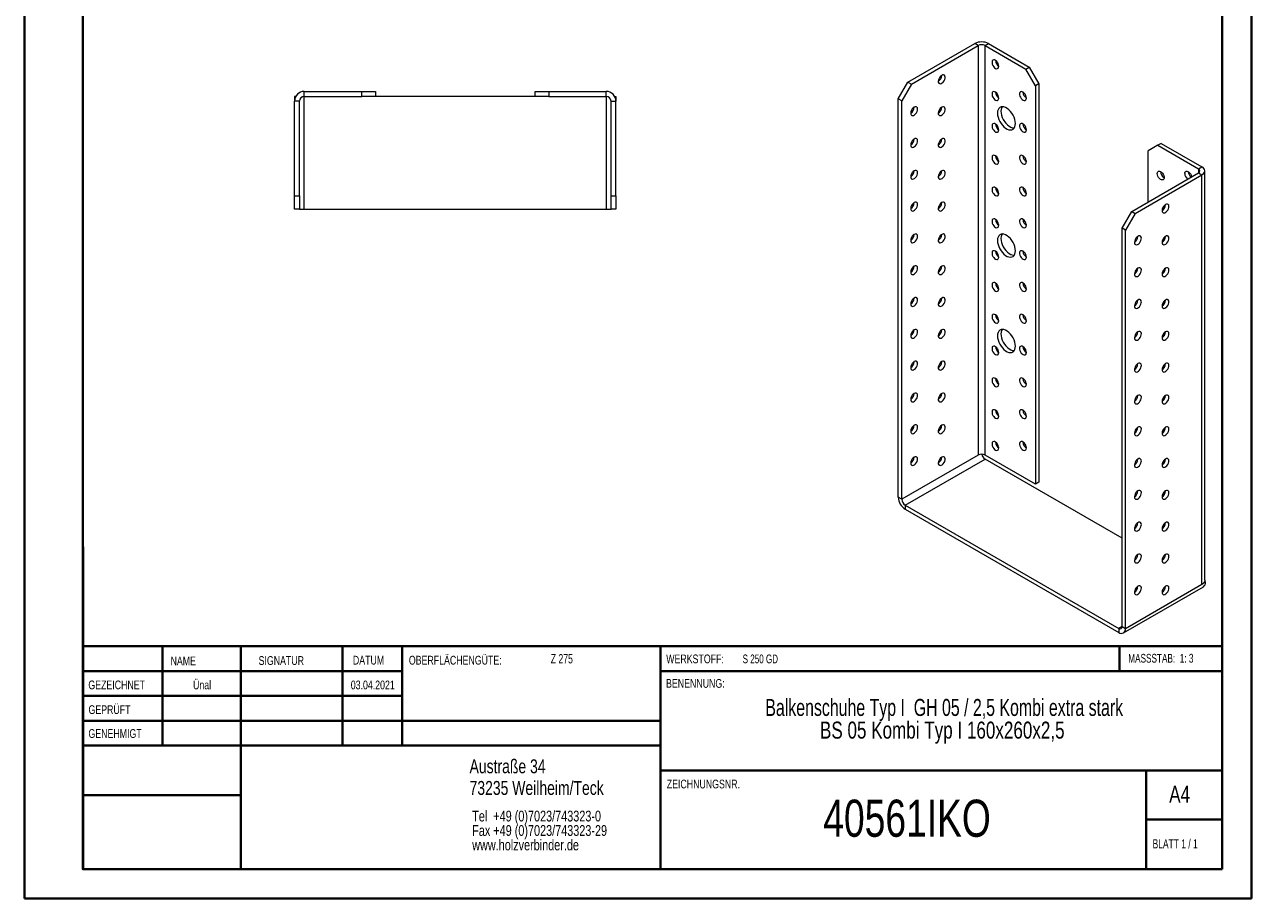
# Model space of a CAD drawing. Header units: millimetres. Extents: x 0 to 210, y 0 to 297.
# Tile 1 of 2: x 0 to 210, y 0 to 150. Entities that reach past the tile are written whole.
import ezdxf

# ---------------------------------------------------------------- set-up
doc = ezdxf.new("R2010")
doc.units = ezdxf.units.MM
doc.styles.add('SLDTEXTSTYLE0', font='TXT', dxfattribs={"width": 0.75})
doc.styles.add('SLDTEXTSTYLE1', font='TXT', dxfattribs={"width": 0.681818})
doc.styles.add('SLDTEXTSTYLE2', font='TXT', dxfattribs={"width": 0.7})
doc.styles.add('SLDTEXTSTYLE3', font='TXT', dxfattribs={"width": 0.6875})
doc.styles.add('SLDTEXTSTYLE4', font='TXT', dxfattribs={"width": 0.69898})

# ---------------------------------------------------------------- blocks, each defined once
blk = doc.blocks.new('SW_NOTE_0')
at = {"color": 0, "linetype": 'Continuous', "lineweight": 0, "char_height": 1.8521, "attachment_point": 1, "style": 'SLDTEXTSTYLE0'}
for s, insert in [('Tel  +49 (0)7023/743323-0', (0, 2.39)), ('Fax +49 (0)7023/743323-29', (0, -0.08)), ('www.holzverbinder.de', (0, -2.55))]:
    blk.add_mtext(s, dxfattribs=dict(at, insert=insert))
blk = doc.blocks.new('SW_NOTE_1')
at = {"color": 0, "linetype": 'Continuous', "lineweight": 0, "char_height": 2.9104, "attachment_point": 2}
for s, insert, style in [('Balkenschuhe Typ I  GH 05 / 2,5 Kombi extra stark', (45.38, 3.75), 'SLDTEXTSTYLE4'), ('BS 05 Kombi Typ I 160x260x2,5', (45.05, -0.13), 'SLDTEXTSTYLE0')]:
    blk.add_mtext(s, dxfattribs=dict(at, insert=insert, style=style))

msp = doc.modelspace()

# ---------------------------------------------------------------- linework, layer by layer
at = {"color": 7, "linetype": 'Continuous', "lineweight": 40}
for p, q in [((0.08, 0.21), (0.08, 297.21)), ((210.08, 0.21), (210.08, 297.21)), ((10.08, 5.21), (10.08, 292.21)), ((205.08, 5.21), (205.08, 292.21)), ((10.11, 60.37), (10.11, 5.12)), ((205.08, 43.37), (10.11, 43.37)), ((23.71, 43.37), (23.71, 26.37)), ((37.1, 43.37), (37.1, 5.12)), ((54.51, 43.37), (54.51, 26.37)), ((64.71, 26.37), (64.71, 43.37)), ((108.91, 43.37), (108.91, 5.12)), ((187.47, 39.12), (187.47, 43.37)), ((64.71, 39.1), (10.11, 39.1)), ((205.08, 39.12), (108.91, 39.12)), ((64.71, 34.87), (10.11, 34.87)), ((108.91, 30.62), (10.11, 30.62)), ((108.91, 26.37), (10.11, 26.37)), ((108.91, 22.12), (205.08, 22.12)), ((192.08, 5.21), (192.08, 22.21)), ((37.1, 17.87), (10.11, 17.87)), ((10.11, 13.71), (10.08, 13.71)), ((205.08, 13.71), (192.08, 13.71)), ((10.11, 9.46), (10.08, 9.46)), ((10.08, 5.21), (205.08, 5.21)), ((205.08, 5.21), (180.99, 5.21)), ((0.08, 0.21), (210.08, 0.21))]:
    msp.add_line(p, q, dxfattribs=at)
at = {"color": 7, "linetype": 'Continuous', "lineweight": 15}
for p, q in [((151.28, 139.91), (162.71, 146.51)), ((151.87, 139.57), (163.3, 146.17)), ((163.3, 146.17), (162.71, 146.51)), ((163.3, 146.17), (163.3, 76.09)), ((164.48, 146.17), (165.07, 146.51)), ((164.48, 76.09), (164.48, 146.17)), ((164.48, 146.17), (171.44, 142.16)), ((165.07, 146.51), (172.02, 142.5)), ((171.44, 142.16), (172.02, 142.5)), ((173.09, 139.3), (171.44, 142.16)), ((172.02, 142.5), (173.67, 139.64)), ((149.63, 137.06), (151.28, 139.91)), ((151.87, 139.57), (150.22, 136.72)), ((151.28, 139.91), (151.87, 139.57)), ((173.67, 139.64), (173.09, 139.3)), ((173.09, 139.3), (173.09, 71.12)), ((173.67, 139.64), (173.67, 71.46)), ((46.29, 137.48), (46.29, 136.65)), ((46.52, 137.48), (46.29, 137.48)), ((47.13, 136.65), (46.29, 136.65)), ((46.29, 120.48), (46.29, 136.65)), ((47.13, 120.48), (47.13, 136.65)), ((47.96, 137.48), (47.96, 138.32)), ((47.96, 138.32), (57.79, 138.32)), ((47.96, 137.48), (57.79, 137.48)), ((47.96, 118.15), (47.96, 137.48)), ((57.79, 137.48), (57.79, 138.32)), ((57.79, 138.32), (60.13, 138.32)), ((60.13, 137.48), (57.79, 137.48)), ((60.13, 138.32), (60.13, 137.48)), ((87.46, 137.48), (60.13, 137.48)), ((87.46, 137.48), (87.46, 138.32)), ((87.46, 138.32), (89.79, 138.32)), ((89.79, 137.48), (87.46, 137.48)), ((89.79, 138.32), (89.79, 137.48)), ((89.79, 138.32), (99.63, 138.32)), ((89.79, 137.48), (99.63, 137.48)), ((99.63, 137.48), (99.63, 138.32)), ((99.63, 137.48), (99.63, 118.15)), ((100.46, 136.65), (101.29, 136.65)), ((100.46, 120.48), (100.46, 136.65)), ((101.07, 137.48), (101.29, 137.48)), ((101.29, 137.48), (101.29, 136.65)), ((101.29, 120.48), (101.29, 136.65)), ((150.22, 136.72), (149.63, 137.06)), ((149.63, 68.88), (149.63, 137.06)), ((150.22, 68.54), (150.22, 136.72)), ((194.06, 129.1), (192.41, 128.14)), ((192.41, 119.44), (192.41, 128.14)), ((194.65, 129.44), (194.06, 129.1)), ((194.06, 129.1), (201.02, 125.08)), ((194.65, 129.44), (201.61, 125.42)), ((189.58, 117.8), (201.02, 124.4)), ((190.17, 117.46), (201.61, 124.06)), ((201.02, 125.08), (201.61, 125.42)), ((201.02, 125.08), (201.02, 124.4)), ((201.02, 124.4), (201.61, 124.06)), ((201.61, 53.98), (201.61, 124.06)), ((202.09, 54.66), (202.09, 124.74)), ((46.29, 120.48), (47.13, 120.48)), ((46.29, 118.15), (46.29, 120.48)), ((47.13, 120.48), (47.13, 118.15)), ((100.46, 120.48), (101.29, 120.48)), ((100.46, 118.15), (100.46, 120.48)), ((101.29, 120.48), (101.29, 118.15)), ((47.13, 118.15), (46.29, 118.15)), ((47.13, 118.15), (47.96, 118.15)), ((47.96, 118.15), (99.63, 118.15)), ((99.63, 118.15), (100.46, 118.15)), ((101.29, 118.15), (100.46, 118.15)), ((187.93, 114.95), (189.58, 117.8)), ((189.58, 117.8), (190.17, 117.46)), ((190.17, 117.46), (188.52, 114.61)), ((188.52, 114.61), (187.93, 114.95)), ((187.93, 46.76), (187.93, 114.95)), ((188.52, 46.42), (188.52, 114.61)), ((163.3, 76.09), (150.22, 68.54)), ((173.09, 71.12), (164.48, 76.09)), ((150.81, 67.52), (164.48, 75.41)), ((187.93, 61.87), (164.48, 75.41)), ((173.67, 71.46), (173.09, 71.12)), ((150.22, 68.54), (149.63, 68.88)), ((150.81, 67.52), (187.35, 46.42)), ((150.81, 67.52), (150.81, 66.83)), ((150.81, 66.83), (187.35, 45.74)), ((195.12, 58.4), (194.89, 58.54)), ((188.18, 45.66), (201.85, 53.55)), ((188.52, 46.42), (201.61, 53.98)), ((202.19, 54.32), (201.61, 53.98)), ((202.04, 54.41), (202.19, 54.32)), ((187.93, 46.76), (187.35, 46.42)), ((187.35, 46.42), (187.35, 45.74)), ((187.93, 46.76), (188.52, 46.42))]:
    msp.add_line(p, q, dxfattribs=at)
at = {"color": 7, "linetype": 'Continuous', "lineweight": 0}
for p, q in [((64.71, 39.12), (10.11, 39.12)), ((23.71, 5.21), (23.71, 5.12)), ((54.51, 5.21), (54.51, 5.12))]:
    msp.add_line(p, q, dxfattribs=at)
at = {"color": 7, "linetype": 'Continuous', "lineweight": 15, "flags": 128}
for points in [[(166.84, 142.64), (166.81, 142.85), (166.74, 143.08), (166.62, 143.3), (166.47, 143.49), (166.29, 143.63), (166.12, 143.72), (165.96, 143.74), (165.82, 143.69), (165.72, 143.58), (165.67, 143.41), (165.67, 143.21), (165.72, 142.99), (165.82, 142.76), (165.96, 142.56), (166.12, 142.39), (166.29, 142.27), (166.47, 142.22), (166.62, 142.23), (166.74, 142.31), (166.81, 142.45), (166.84, 142.64)], [(157.06, 141.07), (156.88, 140.94), (156.73, 140.76), (156.6, 140.55), (156.51, 140.32), (156.47, 140.1), (156.48, 139.91), (156.55, 139.76), (156.66, 139.66), (156.8, 139.63), (156.97, 139.67), (157.15, 139.77), (157.31, 139.93), (157.46, 140.12), (157.57, 140.35), (157.63, 140.57), (157.64, 140.78), (157.61, 140.96), (157.52, 141.08), (157.39, 141.14), (157.23, 141.14), (157.06, 141.07)], [(166.84, 137.19), (166.81, 137.41), (166.74, 137.63), (166.62, 137.85), (166.47, 138.04), (166.29, 138.19), (166.12, 138.27), (165.96, 138.29), (165.82, 138.24), (165.72, 138.13), (165.67, 137.97), (165.67, 137.77), (165.72, 137.54), (165.82, 137.32), (165.96, 137.11), (166.12, 136.94), (166.29, 136.83), (166.47, 136.77), (166.62, 136.79), (166.74, 136.87), (166.81, 137.01), (166.84, 137.19)], [(171.55, 137.19), (171.53, 137.41), (171.45, 137.64), (171.33, 137.85), (171.18, 138.04), (171.01, 138.19), (170.83, 138.27), (170.67, 138.29), (170.53, 138.25), (170.43, 138.13), (170.38, 137.97), (170.38, 137.77), (170.43, 137.54), (170.53, 137.32), (170.67, 137.11), (170.83, 136.95), (171.01, 136.83), (171.18, 136.78), (171.33, 136.79), (171.45, 136.87), (171.53, 137.01), (171.55, 137.19)], [(152.34, 135.63), (152.17, 135.5), (152.01, 135.32), (151.88, 135.11), (151.79, 134.88), (151.76, 134.66), (151.77, 134.46), (151.83, 134.31), (151.94, 134.22), (152.09, 134.19), (152.26, 134.22), (152.43, 134.33), (152.6, 134.48), (152.74, 134.68), (152.85, 134.9), (152.92, 135.13), (152.93, 135.34), (152.89, 135.51), (152.8, 135.64), (152.68, 135.7), (152.52, 135.7), (152.34, 135.63)], [(157.06, 135.63), (156.88, 135.5), (156.73, 135.32), (156.6, 135.11), (156.51, 134.88), (156.47, 134.66), (156.48, 134.46), (156.55, 134.31), (156.66, 134.22), (156.8, 134.19), (156.97, 134.22), (157.15, 134.32), (157.31, 134.48), (157.46, 134.68), (157.57, 134.9), (157.63, 135.13), (157.64, 135.34), (157.61, 135.51), (157.52, 135.64), (157.39, 135.7), (157.23, 135.7), (157.06, 135.63)], [(169.67, 132.84), (169.64, 133.18), (169.56, 133.54), (169.44, 133.9), (169.27, 134.26), (169.06, 134.6), (168.82, 134.91), (168.55, 135.18), (168.28, 135.4), (167.99, 135.57), (167.72, 135.67), (167.45, 135.7), (167.21, 135.67), (167, 135.57), (166.83, 135.41), (166.71, 135.19), (166.63, 134.92), (166.6, 134.61), (166.63, 134.27), (166.71, 133.91), (166.83, 133.54), (167, 133.18), (167.21, 132.84), (167.45, 132.53), (167.72, 132.26), (167.99, 132.04), (168.28, 131.88), (168.55, 131.78), (168.82, 131.74), (169.06, 131.78), (169.27, 131.88), (169.44, 132.04), (169.56, 132.26), (169.64, 132.53), (169.67, 132.84)], [(167.39, 135.7), (167.3, 135.53), (167.22, 135.26), (167.19, 134.95), (167.22, 134.61), (167.3, 134.25), (167.42, 133.88), (167.59, 133.52), (167.8, 133.18), (168.04, 132.87), (168.31, 132.6), (168.58, 132.38), (168.87, 132.22), (169.14, 132.12), (169.41, 132.08), (169.47, 132.09)], [(166.84, 131.75), (166.81, 131.96), (166.74, 132.19), (166.62, 132.41), (166.47, 132.6), (166.29, 132.74), (166.12, 132.83), (165.96, 132.85), (165.82, 132.8), (165.72, 132.69), (165.67, 132.53), (165.67, 132.32), (165.72, 132.1), (165.82, 131.88), (165.96, 131.67), (166.12, 131.5), (166.29, 131.38), (166.47, 131.33), (166.62, 131.34), (166.74, 131.42), (166.81, 131.56), (166.84, 131.75)], [(171.55, 131.75), (171.53, 131.96), (171.45, 132.19), (171.33, 132.41), (171.18, 132.6), (171.01, 132.74), (170.83, 132.83), (170.67, 132.85), (170.53, 132.8), (170.43, 132.69), (170.38, 132.53), (170.38, 132.32), (170.43, 132.1), (170.53, 131.88), (170.67, 131.67), (170.83, 131.5), (171.01, 131.39), (171.18, 131.33), (171.33, 131.35), (171.45, 131.42), (171.53, 131.56), (171.55, 131.75)], [(152.34, 130.18), (152.17, 130.05), (152.01, 129.87), (151.88, 129.66), (151.79, 129.44), (151.76, 129.22), (151.77, 129.02), (151.83, 128.87), (151.94, 128.77), (152.09, 128.74), (152.26, 128.78), (152.43, 128.88), (152.6, 129.04), (152.74, 129.24), (152.85, 129.46), (152.92, 129.68), (152.93, 129.89), (152.89, 130.07), (152.8, 130.19), (152.68, 130.26), (152.52, 130.25), (152.34, 130.18)], [(157.06, 130.18), (156.88, 130.05), (156.73, 129.87), (156.6, 129.66), (156.51, 129.44), (156.47, 129.22), (156.48, 129.02), (156.55, 128.87), (156.66, 128.77), (156.8, 128.74), (156.97, 128.78), (157.15, 128.88), (157.31, 129.04), (157.46, 129.24), (157.57, 129.46), (157.63, 129.68), (157.64, 129.89), (157.61, 130.07), (157.52, 130.19), (157.39, 130.26), (157.23, 130.25), (157.06, 130.18)], [(166.84, 126.31), (166.81, 126.52), (166.74, 126.75), (166.62, 126.97), (166.47, 127.15), (166.29, 127.3), (166.12, 127.38), (165.96, 127.4), (165.82, 127.36), (165.72, 127.25), (165.67, 127.08), (165.67, 126.88), (165.72, 126.66), (165.82, 126.43), (165.96, 126.23), (166.12, 126.06), (166.29, 125.94), (166.47, 125.89), (166.62, 125.9), (166.74, 125.98), (166.81, 126.12), (166.84, 126.31)], [(171.55, 126.31), (171.53, 126.52), (171.45, 126.75), (171.33, 126.97), (171.18, 127.15), (171.01, 127.3), (170.83, 127.38), (170.67, 127.4), (170.53, 127.36), (170.43, 127.25), (170.38, 127.08), (170.38, 126.88), (170.43, 126.66), (170.53, 126.43), (170.67, 126.23), (170.83, 126.06), (171.01, 125.94), (171.18, 125.89), (171.33, 125.9), (171.45, 125.98), (171.53, 126.12), (171.55, 126.31)], [(152.34, 124.74), (152.17, 124.61), (152.01, 124.43), (151.88, 124.22), (151.79, 123.99), (151.76, 123.77), (151.77, 123.58), (151.83, 123.43), (151.94, 123.33), (152.09, 123.3), (152.26, 123.34), (152.43, 123.44), (152.6, 123.59), (152.74, 123.79), (152.85, 124.01), (152.92, 124.24), (152.93, 124.45), (152.89, 124.63), (152.8, 124.75), (152.68, 124.81), (152.52, 124.81), (152.34, 124.74)], [(157.06, 124.74), (156.88, 124.61), (156.73, 124.43), (156.6, 124.22), (156.51, 123.99), (156.47, 123.77), (156.48, 123.58), (156.55, 123.43), (156.66, 123.33), (156.8, 123.3), (156.97, 123.34), (157.15, 123.44), (157.31, 123.59), (157.46, 123.79), (157.57, 124.01), (157.63, 124.24), (157.64, 124.45), (157.61, 124.63), (157.52, 124.75), (157.39, 124.81), (157.23, 124.81), (157.06, 124.74)], [(193.94, 124.27), (193.97, 124.45), (194.05, 124.59), (194.17, 124.67), (194.32, 124.68), (194.49, 124.63), (194.67, 124.51), (194.83, 124.35), (194.97, 124.14), (195.06, 123.91), (195.12, 123.69), (195.12, 123.49), (195.06, 123.32), (194.97, 123.21), (194.83, 123.17), (194.67, 123.19), (194.49, 123.27), (194.32, 123.42), (194.17, 123.61), (194.05, 123.82), (193.97, 124.05), (193.94, 124.27)], [(198.66, 124.27), (198.69, 124.45), (198.76, 124.59), (198.88, 124.67), (199.03, 124.68), (199.2, 124.63), (199.38, 124.51), (199.54, 124.35), (199.68, 124.14), (199.78, 123.92), (199.83, 123.72)], [(166.84, 120.86), (166.81, 121.08), (166.74, 121.3), (166.62, 121.52), (166.47, 121.71), (166.29, 121.85), (166.12, 121.94), (165.96, 121.96), (165.82, 121.91), (165.72, 121.8), (165.67, 121.64), (165.67, 121.44), (165.72, 121.21), (165.82, 120.99), (165.96, 120.78), (166.12, 120.61), (166.29, 120.5), (166.47, 120.44), (166.62, 120.46), (166.74, 120.54), (166.81, 120.68), (166.84, 120.86)], [(171.55, 120.86), (171.53, 121.08), (171.45, 121.3), (171.33, 121.52), (171.18, 121.71), (171.01, 121.86), (170.83, 121.94), (170.67, 121.96), (170.53, 121.91), (170.43, 121.8), (170.38, 121.64), (170.38, 121.44), (170.43, 121.21), (170.53, 120.99), (170.67, 120.78), (170.83, 120.61), (171.01, 120.5), (171.18, 120.44), (171.33, 120.46), (171.45, 120.54), (171.53, 120.68), (171.55, 120.86)], [(152.34, 119.3), (152.17, 119.17), (152.01, 118.99), (151.88, 118.78), (151.79, 118.55), (151.76, 118.33), (151.77, 118.13), (151.83, 117.98), (151.94, 117.89), (152.09, 117.86), (152.26, 117.89), (152.43, 117.99), (152.6, 118.15), (152.74, 118.35), (152.85, 118.57), (152.92, 118.8), (152.93, 119.01), (152.89, 119.18), (152.8, 119.31), (152.68, 119.37), (152.52, 119.37), (152.34, 119.3)], [(157.06, 119.3), (156.88, 119.17), (156.73, 118.99), (156.6, 118.77), (156.51, 118.55), (156.47, 118.33), (156.48, 118.13), (156.55, 117.98), (156.66, 117.89), (156.8, 117.86), (156.97, 117.89), (157.15, 117.99), (157.31, 118.15), (157.46, 118.35), (157.57, 118.57), (157.63, 118.8), (157.64, 119.01), (157.61, 119.18), (157.52, 119.31), (157.39, 119.37), (157.23, 119.37), (157.06, 119.3)], [(195.36, 118.96), (195.19, 118.83), (195.03, 118.65), (194.9, 118.44), (194.81, 118.21), (194.77, 117.99), (194.78, 117.8), (194.85, 117.64), (194.96, 117.55), (195.1, 117.52), (195.27, 117.56), (195.45, 117.66), (195.61, 117.81), (195.76, 118.01), (195.87, 118.23), (195.93, 118.46), (195.95, 118.67), (195.91, 118.84), (195.82, 118.97), (195.69, 119.03), (195.53, 119.03), (195.36, 118.96)], [(195.05, 118.19), (194.91, 118.31), (194.86, 118.36)], [(195.01, 118.62), (195.06, 118.47), (195.11, 118.27)], [(166.84, 115.42), (166.81, 115.63), (166.74, 115.86), (166.62, 116.08), (166.47, 116.27), (166.29, 116.41), (166.12, 116.5), (165.96, 116.52), (165.82, 116.47), (165.72, 116.36), (165.67, 116.2), (165.67, 115.99), (165.72, 115.77), (165.82, 115.54), (165.96, 115.34), (166.12, 115.17), (166.29, 115.05), (166.47, 115), (166.62, 115.01), (166.74, 115.09), (166.81, 115.23), (166.84, 115.42)], [(171.55, 115.42), (171.53, 115.63), (171.45, 115.86), (171.33, 116.08), (171.18, 116.27), (171.01, 116.41), (170.83, 116.5), (170.67, 116.52), (170.53, 116.47), (170.43, 116.36), (170.38, 116.2), (170.38, 115.99), (170.43, 115.77), (170.53, 115.54), (170.67, 115.34), (170.83, 115.17), (171.01, 115.05), (171.18, 115), (171.33, 115.01), (171.45, 115.09), (171.53, 115.23), (171.55, 115.42)], [(152.34, 113.85), (152.17, 113.72), (152.01, 113.54), (151.88, 113.33), (151.79, 113.11), (151.76, 112.88), (151.77, 112.69), (151.83, 112.54), (151.94, 112.44), (152.09, 112.41), (152.26, 112.45), (152.43, 112.55), (152.6, 112.71), (152.74, 112.91), (152.85, 113.13), (152.92, 113.35), (152.93, 113.56), (152.89, 113.74), (152.8, 113.86), (152.68, 113.93), (152.52, 113.92), (152.34, 113.85)], [(157.06, 113.85), (156.88, 113.72), (156.73, 113.54), (156.6, 113.33), (156.51, 113.1), (156.47, 112.88), (156.48, 112.69), (156.55, 112.54), (156.66, 112.44), (156.8, 112.41), (156.97, 112.45), (157.15, 112.55), (157.31, 112.71), (157.46, 112.91), (157.57, 113.13), (157.63, 113.35), (157.64, 113.56), (157.61, 113.74), (157.52, 113.86), (157.39, 113.93), (157.23, 113.92), (157.06, 113.85)], [(169.67, 111.06), (169.64, 111.4), (169.56, 111.76), (169.44, 112.13), (169.27, 112.49), (169.06, 112.83), (168.82, 113.14), (168.55, 113.41), (168.28, 113.63), (167.99, 113.79), (167.72, 113.89), (167.45, 113.93), (167.21, 113.89), (167, 113.79), (166.83, 113.63), (166.71, 113.41), (166.63, 113.14), (166.6, 112.83), (166.63, 112.49), (166.71, 112.13), (166.83, 111.77), (167, 111.41), (167.21, 111.07), (167.45, 110.76), (167.72, 110.49), (167.99, 110.27), (168.28, 110.1), (168.55, 110), (168.82, 109.97), (169.06, 110), (169.27, 110.1), (169.44, 110.26), (169.56, 110.48), (169.64, 110.75), (169.67, 111.06)], [(167.39, 113.92), (167.3, 113.75), (167.22, 113.48), (167.19, 113.17), (167.22, 112.83), (167.3, 112.47), (167.42, 112.11), (167.59, 111.75), (167.8, 111.41), (168.04, 111.1), (168.31, 110.83), (168.58, 110.61), (168.87, 110.44), (169.14, 110.34), (169.41, 110.31), (169.47, 110.31)], [(190.64, 113.52), (190.47, 113.39), (190.31, 113.21), (190.18, 112.99), (190.1, 112.77), (190.06, 112.55), (190.07, 112.35), (190.13, 112.2), (190.24, 112.11), (190.39, 112.08), (190.56, 112.11), (190.73, 112.21), (190.9, 112.37), (191.05, 112.57), (191.16, 112.79), (191.22, 113.02), (191.23, 113.23), (191.19, 113.4), (191.11, 113.53), (190.98, 113.59), (190.82, 113.59), (190.64, 113.52)], [(195.36, 113.52), (195.19, 113.39), (195.03, 113.21), (194.9, 112.99), (194.81, 112.77), (194.77, 112.55), (194.78, 112.35), (194.85, 112.2), (194.96, 112.11), (195.1, 112.08), (195.27, 112.11), (195.45, 112.21), (195.61, 112.37), (195.76, 112.57), (195.87, 112.79), (195.93, 113.02), (195.95, 113.23), (195.91, 113.4), (195.82, 113.53), (195.69, 113.59), (195.53, 113.59), (195.36, 113.52)], [(195.05, 112.74), (194.91, 112.87), (194.86, 112.92)], [(195.01, 113.18), (195.06, 113.03), (195.11, 112.82)], [(166.84, 109.97), (166.81, 110.19), (166.74, 110.42), (166.62, 110.63), (166.47, 110.82), (166.29, 110.97), (166.12, 111.05), (165.96, 111.07), (165.82, 111.03), (165.72, 110.92), (165.67, 110.75), (165.67, 110.55), (165.72, 110.33), (165.82, 110.1), (165.96, 109.9), (166.12, 109.73), (166.29, 109.61), (166.47, 109.56), (166.62, 109.57), (166.74, 109.65), (166.81, 109.79), (166.84, 109.97)], [(171.55, 109.97), (171.53, 110.19), (171.45, 110.42), (171.33, 110.63), (171.18, 110.82), (171.01, 110.97), (170.83, 111.05), (170.67, 111.07), (170.53, 111.03), (170.43, 110.92), (170.38, 110.75), (170.38, 110.55), (170.43, 110.33), (170.53, 110.1), (170.67, 109.9), (170.83, 109.73), (171.01, 109.61), (171.18, 109.56), (171.33, 109.57), (171.45, 109.65), (171.53, 109.79), (171.55, 109.97)], [(152.34, 108.41), (152.17, 108.28), (152.01, 108.1), (151.88, 107.89), (151.79, 107.66), (151.76, 107.44), (151.77, 107.25), (151.83, 107.09), (151.94, 107), (152.09, 106.97), (152.26, 107.01), (152.43, 107.11), (152.6, 107.26), (152.74, 107.46), (152.85, 107.68), (152.92, 107.91), (152.93, 108.12), (152.89, 108.29), (152.8, 108.42), (152.68, 108.48), (152.52, 108.48), (152.34, 108.41)], [(157.06, 108.41), (156.88, 108.28), (156.73, 108.1), (156.6, 107.89), (156.51, 107.66), (156.47, 107.44), (156.48, 107.25), (156.55, 107.09), (156.66, 107), (156.8, 106.97), (156.97, 107.01), (157.15, 107.11), (157.31, 107.26), (157.46, 107.46), (157.57, 107.68), (157.63, 107.91), (157.64, 108.12), (157.61, 108.29), (157.52, 108.42), (157.39, 108.48), (157.23, 108.48), (157.06, 108.41)], [(190.64, 108.07), (190.47, 107.94), (190.31, 107.76), (190.18, 107.55), (190.1, 107.32), (190.06, 107.1), (190.07, 106.91), (190.13, 106.76), (190.24, 106.66), (190.39, 106.63), (190.56, 106.67), (190.73, 106.77), (190.9, 106.93), (191.05, 107.13), (191.16, 107.35), (191.22, 107.57), (191.23, 107.78), (191.19, 107.96), (191.11, 108.08), (190.98, 108.15), (190.82, 108.14), (190.64, 108.07)], [(195.36, 108.07), (195.19, 107.94), (195.03, 107.76), (194.9, 107.55), (194.81, 107.32), (194.77, 107.1), (194.78, 106.91), (194.85, 106.76), (194.96, 106.66), (195.1, 106.63), (195.27, 106.67), (195.45, 106.77), (195.61, 106.93), (195.76, 107.13), (195.87, 107.35), (195.93, 107.57), (195.95, 107.78), (195.91, 107.96), (195.82, 108.08), (195.69, 108.15), (195.53, 108.14), (195.36, 108.07)], [(195.05, 107.3), (194.91, 107.43), (194.86, 107.47)], [(195.01, 107.73), (195.06, 107.58), (195.11, 107.38)], [(166.84, 104.53), (166.81, 104.75), (166.74, 104.97), (166.62, 105.19), (166.47, 105.38), (166.29, 105.52), (166.12, 105.61), (165.96, 105.63), (165.82, 105.58), (165.72, 105.47), (165.67, 105.31), (165.67, 105.11), (165.72, 104.88), (165.82, 104.66), (165.96, 104.45), (166.12, 104.28), (166.29, 104.17), (166.47, 104.11), (166.62, 104.13), (166.74, 104.21), (166.81, 104.35), (166.84, 104.53)], [(171.55, 104.53), (171.53, 104.75), (171.45, 104.97), (171.33, 105.19), (171.18, 105.38), (171.01, 105.52), (170.83, 105.61), (170.67, 105.63), (170.53, 105.58), (170.43, 105.47), (170.38, 105.31), (170.38, 105.11), (170.43, 104.88), (170.53, 104.66), (170.67, 104.45), (170.83, 104.28), (171.01, 104.17), (171.18, 104.11), (171.33, 104.13), (171.45, 104.21), (171.53, 104.35), (171.55, 104.53)], [(152.34, 102.97), (152.17, 102.84), (152.01, 102.66), (151.88, 102.44), (151.79, 102.22), (151.76, 102), (151.77, 101.8), (151.83, 101.65), (151.94, 101.56), (152.09, 101.53), (152.26, 101.56), (152.43, 101.66), (152.6, 101.82), (152.74, 102.02), (152.85, 102.24), (152.92, 102.47), (152.93, 102.68), (152.89, 102.85), (152.8, 102.98), (152.68, 103.04), (152.52, 103.04), (152.34, 102.97)], [(157.06, 102.97), (156.88, 102.84), (156.73, 102.66), (156.6, 102.44), (156.51, 102.22), (156.47, 102), (156.48, 101.8), (156.55, 101.65), (156.66, 101.56), (156.8, 101.52), (156.97, 101.56), (157.15, 101.66), (157.31, 101.82), (157.46, 102.02), (157.57, 102.24), (157.63, 102.47), (157.64, 102.68), (157.61, 102.85), (157.52, 102.98), (157.39, 103.04), (157.23, 103.04), (157.06, 102.97)], [(190.64, 102.63), (190.47, 102.5), (190.31, 102.32), (190.18, 102.11), (190.1, 101.88), (190.06, 101.66), (190.07, 101.47), (190.13, 101.31), (190.24, 101.22), (190.39, 101.19), (190.56, 101.23), (190.73, 101.33), (190.9, 101.48), (191.05, 101.68), (191.16, 101.9), (191.22, 102.13), (191.23, 102.34), (191.19, 102.51), (191.11, 102.64), (190.98, 102.7), (190.82, 102.7), (190.64, 102.63)], [(195.36, 102.63), (195.19, 102.5), (195.03, 102.32), (194.9, 102.11), (194.81, 101.88), (194.77, 101.66), (194.78, 101.47), (194.85, 101.31), (194.96, 101.22), (195.1, 101.19), (195.27, 101.23), (195.45, 101.33), (195.61, 101.48), (195.76, 101.68), (195.87, 101.9), (195.93, 102.13), (195.95, 102.34), (195.91, 102.51), (195.82, 102.64), (195.69, 102.7), (195.53, 102.7), (195.36, 102.63)], [(195.05, 101.86), (194.91, 101.98), (194.86, 102.03)], [(195.01, 102.29), (195.06, 102.14), (195.11, 101.94)], [(166.84, 99.09), (166.81, 99.3), (166.74, 99.53), (166.62, 99.75), (166.47, 99.94), (166.29, 100.08), (166.12, 100.17), (165.96, 100.19), (165.82, 100.14), (165.72, 100.03), (165.67, 99.86), (165.67, 99.66), (165.72, 99.44), (165.82, 99.21), (165.96, 99.01), (166.12, 98.84), (166.29, 98.72), (166.47, 98.67), (166.62, 98.68), (166.74, 98.76), (166.81, 98.9), (166.84, 99.09)], [(171.55, 99.09), (171.53, 99.3), (171.45, 99.53), (171.33, 99.75), (171.18, 99.94), (171.01, 100.08), (170.83, 100.17), (170.67, 100.19), (170.53, 100.14), (170.43, 100.03), (170.38, 99.87), (170.38, 99.66), (170.43, 99.44), (170.53, 99.21), (170.67, 99.01), (170.83, 98.84), (171.01, 98.72), (171.18, 98.67), (171.33, 98.68), (171.45, 98.76), (171.53, 98.9), (171.55, 99.09)], [(152.34, 97.52), (152.17, 97.39), (152.01, 97.21), (151.88, 97), (151.79, 96.77), (151.76, 96.55), (151.77, 96.36), (151.83, 96.21), (151.94, 96.11), (152.09, 96.08), (152.26, 96.12), (152.43, 96.22), (152.6, 96.38), (152.74, 96.57), (152.85, 96.8), (152.92, 97.02), (152.93, 97.23), (152.89, 97.41), (152.8, 97.53), (152.68, 97.6), (152.52, 97.59), (152.34, 97.52)], [(157.06, 97.52), (156.88, 97.39), (156.73, 97.21), (156.6, 97), (156.51, 96.77), (156.47, 96.55), (156.48, 96.36), (156.55, 96.21), (156.66, 96.11), (156.8, 96.08), (156.97, 96.12), (157.15, 96.22), (157.31, 96.38), (157.46, 96.57), (157.57, 96.8), (157.63, 97.02), (157.64, 97.23), (157.61, 97.41), (157.52, 97.53), (157.39, 97.6), (157.23, 97.59), (157.06, 97.52)], [(169.67, 94.73), (169.64, 95.07), (169.56, 95.43), (169.44, 95.8), (169.27, 96.16), (169.06, 96.5), (168.82, 96.81), (168.55, 97.08), (168.28, 97.3), (167.99, 97.46), (167.72, 97.56), (167.45, 97.59), (167.21, 97.56), (167, 97.46), (166.83, 97.3), (166.71, 97.08), (166.63, 96.81), (166.6, 96.5), (166.63, 96.16), (166.71, 95.8), (166.83, 95.44), (167, 95.08), (167.21, 94.74), (167.45, 94.43), (167.72, 94.16), (167.99, 93.94), (168.28, 93.77), (168.55, 93.67), (168.82, 93.64), (169.06, 93.67), (169.27, 93.77), (169.44, 93.93), (169.56, 94.15), (169.64, 94.42), (169.67, 94.73)], [(167.39, 97.59), (167.3, 97.42), (167.22, 97.15), (167.19, 96.84), (167.22, 96.5), (167.3, 96.14), (167.42, 95.78), (167.59, 95.42), (167.8, 95.08), (168.04, 94.77), (168.31, 94.5), (168.58, 94.28), (168.87, 94.11), (169.14, 94.01), (169.41, 93.98), (169.47, 93.98)], [(190.64, 97.19), (190.47, 97.06), (190.31, 96.88), (190.18, 96.66), (190.1, 96.44), (190.06, 96.22), (190.07, 96.02), (190.13, 95.87), (190.24, 95.78), (190.39, 95.75), (190.56, 95.78), (190.73, 95.88), (190.9, 96.04), (191.05, 96.24), (191.16, 96.46), (191.22, 96.69), (191.23, 96.9), (191.19, 97.07), (191.11, 97.2), (190.98, 97.26), (190.82, 97.26), (190.64, 97.19)], [(195.36, 97.19), (195.19, 97.06), (195.03, 96.88), (194.9, 96.66), (194.81, 96.44), (194.77, 96.22), (194.78, 96.02), (194.85, 95.87), (194.96, 95.78), (195.1, 95.74), (195.27, 95.78), (195.45, 95.88), (195.61, 96.04), (195.76, 96.24), (195.87, 96.46), (195.93, 96.69), (195.95, 96.9), (195.91, 97.07), (195.82, 97.2), (195.69, 97.26), (195.53, 97.26), (195.36, 97.19)], [(195.01, 96.84), (195.06, 96.7), (195.11, 96.49)], [(166.84, 93.64), (166.81, 93.86), (166.74, 94.09), (166.62, 94.3), (166.47, 94.49), (166.29, 94.64), (166.12, 94.72), (165.96, 94.74), (165.82, 94.7), (165.72, 94.59), (165.67, 94.42), (165.67, 94.22), (165.72, 93.99), (165.82, 93.77), (165.96, 93.56), (166.12, 93.4), (166.29, 93.28), (166.47, 93.23), (166.62, 93.24), (166.74, 93.32), (166.81, 93.46), (166.84, 93.64)], [(171.55, 93.64), (171.53, 93.86), (171.45, 94.09), (171.33, 94.3), (171.18, 94.49), (171.01, 94.64), (170.83, 94.72), (170.67, 94.74), (170.53, 94.7), (170.43, 94.59), (170.38, 94.42), (170.38, 94.22), (170.43, 94), (170.53, 93.77), (170.67, 93.56), (170.83, 93.4), (171.01, 93.28), (171.18, 93.23), (171.33, 93.24), (171.45, 93.32), (171.53, 93.46), (171.55, 93.64)], [(195.05, 96.41), (194.91, 96.54), (194.86, 96.59)], [(152.34, 92.08), (152.17, 91.95), (152.01, 91.77), (151.88, 91.56), (151.79, 91.33), (151.76, 91.11), (151.77, 90.92), (151.83, 90.76), (151.94, 90.67), (152.09, 90.64), (152.26, 90.68), (152.43, 90.78), (152.6, 90.93), (152.74, 91.13), (152.85, 91.35), (152.92, 91.58), (152.93, 91.79), (152.89, 91.96), (152.8, 92.09), (152.68, 92.15), (152.52, 92.15), (152.34, 92.08)], [(157.06, 92.08), (156.88, 91.95), (156.73, 91.77), (156.6, 91.56), (156.51, 91.33), (156.47, 91.11), (156.48, 90.92), (156.55, 90.76), (156.66, 90.67), (156.8, 90.64), (156.97, 90.67), (157.15, 90.78), (157.31, 90.93), (157.46, 91.13), (157.57, 91.35), (157.63, 91.58), (157.64, 91.79), (157.61, 91.96), (157.52, 92.09), (157.39, 92.15), (157.23, 92.15), (157.06, 92.08)], [(190.64, 91.74), (190.47, 91.61), (190.31, 91.43), (190.18, 91.22), (190.1, 90.99), (190.06, 90.77), (190.07, 90.58), (190.13, 90.43), (190.24, 90.33), (190.39, 90.3), (190.56, 90.34), (190.73, 90.44), (190.9, 90.6), (191.05, 90.79), (191.16, 91.02), (191.22, 91.24), (191.23, 91.45), (191.19, 91.63), (191.11, 91.75), (190.98, 91.82), (190.82, 91.81), (190.64, 91.74)], [(195.36, 91.74), (195.19, 91.61), (195.03, 91.43), (194.9, 91.22), (194.81, 90.99), (194.77, 90.77), (194.78, 90.58), (194.85, 90.43), (194.96, 90.33), (195.1, 90.3), (195.27, 90.34), (195.45, 90.44), (195.61, 90.6), (195.76, 90.79), (195.87, 91.02), (195.93, 91.24), (195.95, 91.45), (195.91, 91.63), (195.82, 91.75), (195.69, 91.82), (195.53, 91.81), (195.36, 91.74)], [(195.05, 90.97), (194.91, 91.1), (194.86, 91.14)], [(195.01, 91.4), (195.06, 91.25), (195.11, 91.05)], [(166.84, 88.2), (166.81, 88.42), (166.74, 88.64), (166.62, 88.86), (166.47, 89.05), (166.29, 89.19), (166.12, 89.28), (165.96, 89.3), (165.82, 89.25), (165.72, 89.14), (165.67, 88.98), (165.67, 88.77), (165.72, 88.55), (165.82, 88.33), (165.96, 88.12), (166.12, 87.95), (166.29, 87.84), (166.47, 87.78), (166.62, 87.8), (166.74, 87.88), (166.81, 88.01), (166.84, 88.2)], [(171.55, 88.2), (171.53, 88.42), (171.45, 88.64), (171.33, 88.86), (171.18, 89.05), (171.01, 89.19), (170.83, 89.28), (170.67, 89.3), (170.53, 89.25), (170.43, 89.14), (170.38, 88.98), (170.38, 88.78), (170.43, 88.55), (170.53, 88.33), (170.67, 88.12), (170.83, 87.95), (171.01, 87.84), (171.18, 87.78), (171.33, 87.8), (171.45, 87.88), (171.53, 88.01), (171.55, 88.2)], [(152.34, 86.64), (152.17, 86.51), (152.01, 86.33), (151.88, 86.11), (151.79, 85.89), (151.76, 85.67), (151.77, 85.47), (151.83, 85.32), (151.94, 85.22), (152.09, 85.19), (152.26, 85.23), (152.43, 85.33), (152.6, 85.49), (152.74, 85.69), (152.85, 85.91), (152.92, 86.14), (152.93, 86.35), (152.89, 86.52), (152.8, 86.65), (152.68, 86.71), (152.52, 86.71), (152.34, 86.64)], [(157.06, 86.64), (156.88, 86.5), (156.73, 86.33), (156.6, 86.11), (156.51, 85.89), (156.47, 85.67), (156.48, 85.47), (156.55, 85.32), (156.66, 85.22), (156.8, 85.19), (156.97, 85.23), (157.15, 85.33), (157.31, 85.49), (157.46, 85.69), (157.57, 85.91), (157.63, 86.13), (157.64, 86.34), (157.61, 86.52), (157.52, 86.64), (157.39, 86.71), (157.23, 86.71), (157.06, 86.64)], [(190.64, 86.3), (190.47, 86.17), (190.31, 85.99), (190.18, 85.78), (190.1, 85.55), (190.06, 85.33), (190.07, 85.14), (190.13, 84.98), (190.24, 84.89), (190.39, 84.86), (190.56, 84.89), (190.73, 85), (190.9, 85.15), (191.05, 85.35), (191.16, 85.57), (191.22, 85.8), (191.23, 86.01), (191.19, 86.18), (191.11, 86.31), (190.98, 86.37), (190.82, 86.37), (190.64, 86.3)], [(195.36, 86.3), (195.19, 86.17), (195.03, 85.99), (194.9, 85.78), (194.81, 85.55), (194.77, 85.33), (194.78, 85.13), (194.85, 84.98), (194.96, 84.89), (195.1, 84.86), (195.27, 84.89), (195.45, 85), (195.61, 85.15), (195.76, 85.35), (195.87, 85.57), (195.93, 85.8), (195.95, 86.01), (195.91, 86.18), (195.82, 86.31), (195.69, 86.37), (195.53, 86.37), (195.36, 86.3)], [(195.05, 85.53), (194.91, 85.65), (194.86, 85.7)], [(195.01, 85.96), (195.06, 85.81), (195.11, 85.6)], [(166.84, 82.76), (166.81, 82.97), (166.74, 83.2), (166.62, 83.42), (166.47, 83.61), (166.29, 83.75), (166.12, 83.84), (165.96, 83.86), (165.82, 83.81), (165.72, 83.7), (165.67, 83.53), (165.67, 83.33), (165.72, 83.11), (165.82, 82.88), (165.96, 82.68), (166.12, 82.51), (166.29, 82.39), (166.47, 82.34), (166.62, 82.35), (166.74, 82.43), (166.81, 82.57), (166.84, 82.76)], [(171.55, 82.76), (171.53, 82.97), (171.45, 83.2), (171.33, 83.42), (171.18, 83.61), (171.01, 83.75), (170.83, 83.84), (170.67, 83.86), (170.53, 83.81), (170.43, 83.7), (170.38, 83.53), (170.38, 83.33), (170.43, 83.11), (170.53, 82.88), (170.67, 82.68), (170.83, 82.51), (171.01, 82.39), (171.18, 82.34), (171.33, 82.35), (171.45, 82.43), (171.53, 82.57), (171.55, 82.76)], [(152.34, 81.19), (152.17, 81.06), (152.01, 80.88), (151.88, 80.67), (151.79, 80.44), (151.76, 80.22), (151.77, 80.03), (151.83, 79.88), (151.94, 79.78), (152.09, 79.75), (152.26, 79.79), (152.43, 79.89), (152.6, 80.05), (152.74, 80.24), (152.85, 80.47), (152.92, 80.69), (152.93, 80.9), (152.89, 81.08), (152.8, 81.2), (152.68, 81.27), (152.52, 81.26), (152.34, 81.19)], [(157.06, 81.19), (156.88, 81.06), (156.73, 80.88), (156.6, 80.67), (156.51, 80.44), (156.47, 80.22), (156.48, 80.03), (156.55, 79.88), (156.66, 79.78), (156.8, 79.75), (156.97, 79.79), (157.15, 79.89), (157.31, 80.05), (157.46, 80.24), (157.57, 80.47), (157.63, 80.69), (157.64, 80.9), (157.61, 81.08), (157.52, 81.2), (157.39, 81.26), (157.23, 81.26), (157.06, 81.19)], [(190.64, 80.86), (190.47, 80.72), (190.31, 80.55), (190.18, 80.33), (190.1, 80.11), (190.06, 79.89), (190.07, 79.69), (190.13, 79.54), (190.24, 79.44), (190.39, 79.41), (190.56, 79.45), (190.73, 79.55), (190.9, 79.71), (191.05, 79.91), (191.16, 80.13), (191.22, 80.36), (191.23, 80.56), (191.19, 80.74), (191.11, 80.87), (190.98, 80.93), (190.82, 80.93), (190.64, 80.86)], [(195.36, 80.85), (195.19, 80.72), (195.03, 80.55), (194.9, 80.33), (194.81, 80.11), (194.77, 79.89), (194.78, 79.69), (194.85, 79.54), (194.96, 79.44), (195.1, 79.41), (195.27, 79.45), (195.45, 79.55), (195.61, 79.71), (195.76, 79.91), (195.87, 80.13), (195.93, 80.35), (195.95, 80.56), (195.91, 80.74), (195.82, 80.86), (195.69, 80.93), (195.53, 80.92), (195.36, 80.85)], [(195.05, 80.08), (194.91, 80.21), (194.86, 80.26)], [(195.01, 80.51), (195.06, 80.37), (195.11, 80.16)], [(166.84, 77.31), (166.81, 77.53), (166.74, 77.75), (166.62, 77.97), (166.47, 78.16), (166.29, 78.31), (166.12, 78.39), (165.96, 78.41), (165.82, 78.36), (165.72, 78.25), (165.67, 78.09), (165.67, 77.89), (165.72, 77.66), (165.82, 77.44), (165.96, 77.23), (166.12, 77.07), (166.29, 76.95), (166.47, 76.9), (166.62, 76.91), (166.74, 76.99), (166.81, 77.13), (166.84, 77.31)], [(171.55, 77.31), (171.53, 77.53), (171.45, 77.76), (171.33, 77.97), (171.18, 78.16), (171.01, 78.31), (170.83, 78.39), (170.67, 78.41), (170.53, 78.37), (170.43, 78.25), (170.38, 78.09), (170.38, 77.89), (170.43, 77.66), (170.53, 77.44), (170.67, 77.23), (170.83, 77.07), (171.01, 76.95), (171.18, 76.9), (171.33, 76.91), (171.45, 76.99), (171.53, 77.13), (171.55, 77.31)], [(152.34, 75.75), (152.17, 75.62), (152.01, 75.44), (151.88, 75.23), (151.79, 75), (151.76, 74.78), (151.77, 74.58), (151.83, 74.43), (151.94, 74.34), (152.09, 74.31), (152.26, 74.34), (152.43, 74.45), (152.6, 74.6), (152.74, 74.8), (152.85, 75.02), (152.92, 75.25), (152.93, 75.46), (152.89, 75.63), (152.8, 75.76), (152.68, 75.82), (152.52, 75.82), (152.34, 75.75)], [(157.06, 75.75), (156.88, 75.62), (156.73, 75.44), (156.6, 75.23), (156.51, 75), (156.47, 74.78), (156.48, 74.58), (156.55, 74.43), (156.66, 74.34), (156.8, 74.31), (156.97, 74.34), (157.15, 74.45), (157.31, 74.6), (157.46, 74.8), (157.57, 75.02), (157.63, 75.25), (157.64, 75.46), (157.61, 75.63), (157.52, 75.76), (157.39, 75.82), (157.23, 75.82), (157.06, 75.75)], [(190.64, 75.41), (190.47, 75.28), (190.31, 75.1), (190.18, 74.89), (190.1, 74.66), (190.06, 74.44), (190.07, 74.25), (190.13, 74.1), (190.24, 74), (190.39, 73.97), (190.56, 74.01), (190.73, 74.11), (190.9, 74.27), (191.05, 74.46), (191.16, 74.69), (191.22, 74.91), (191.23, 75.12), (191.19, 75.3), (191.11, 75.42), (190.98, 75.49), (190.82, 75.48), (190.64, 75.41)], [(195.36, 75.41), (195.19, 75.28), (195.03, 75.1), (194.9, 74.89), (194.81, 74.66), (194.77, 74.44), (194.78, 74.25), (194.85, 74.1), (194.96, 74), (195.1, 73.97), (195.27, 74.01), (195.45, 74.11), (195.61, 74.27), (195.76, 74.46), (195.87, 74.69), (195.93, 74.91), (195.95, 75.12), (195.91, 75.3), (195.82, 75.42), (195.69, 75.48), (195.53, 75.48), (195.36, 75.41)], [(195.05, 74.64), (194.91, 74.76), (194.86, 74.81)], [(195.01, 75.07), (195.06, 74.92), (195.11, 74.72)], [(190.64, 69.97), (190.47, 69.84), (190.31, 69.66), (190.18, 69.45), (190.1, 69.22), (190.06, 69), (190.07, 68.8), (190.13, 68.65), (190.24, 68.56), (190.39, 68.53), (190.56, 68.56), (190.73, 68.67), (190.9, 68.82), (191.05, 69.02), (191.16, 69.24), (191.22, 69.47), (191.23, 69.68), (191.19, 69.85), (191.11, 69.98), (190.98, 70.04), (190.82, 70.04), (190.64, 69.97)], [(195.36, 69.97), (195.19, 69.84), (195.03, 69.66), (194.9, 69.45), (194.81, 69.22), (194.77, 69), (194.78, 68.8), (194.85, 68.65), (194.96, 68.56), (195.1, 68.53), (195.27, 68.56), (195.45, 68.67), (195.61, 68.82), (195.76, 69.02), (195.87, 69.24), (195.93, 69.47), (195.95, 69.68), (195.91, 69.85), (195.82, 69.98), (195.69, 70.04), (195.53, 70.04), (195.36, 69.97)], [(195.05, 69.19), (194.91, 69.32), (194.86, 69.37)], [(195.01, 69.63), (195.06, 69.48), (195.11, 69.27)], [(190.64, 64.52), (190.47, 64.39), (190.31, 64.21), (190.18, 64), (190.1, 63.78), (190.06, 63.56), (190.07, 63.36), (190.13, 63.21), (190.24, 63.11), (190.39, 63.08), (190.56, 63.12), (190.73, 63.22), (190.9, 63.38), (191.05, 63.58), (191.16, 63.8), (191.22, 64.02), (191.23, 64.23), (191.19, 64.41), (191.11, 64.53), (190.98, 64.6), (190.82, 64.59), (190.64, 64.52)], [(195.36, 64.52), (195.19, 64.39), (195.03, 64.21), (194.9, 64), (194.81, 63.78), (194.77, 63.56), (194.78, 63.36), (194.85, 63.21), (194.96, 63.11), (195.1, 63.08), (195.27, 63.12), (195.45, 63.22), (195.61, 63.38), (195.76, 63.58), (195.87, 63.8), (195.93, 64.02), (195.95, 64.23), (195.91, 64.41), (195.82, 64.53), (195.69, 64.6), (195.53, 64.59), (195.36, 64.52)], [(195.05, 63.75), (194.91, 63.88), (194.86, 63.93)], [(195.01, 64.18), (195.06, 64.04), (195.11, 63.83)], [(190.64, 59.08), (190.47, 58.95), (190.31, 58.77), (190.18, 58.56), (190.1, 58.33), (190.06, 58.11), (190.07, 57.92), (190.13, 57.77), (190.24, 57.67), (190.39, 57.64), (190.56, 57.68), (190.73, 57.78), (190.9, 57.93), (191.05, 58.13), (191.16, 58.35), (191.22, 58.58), (191.23, 58.79), (191.19, 58.97), (191.11, 59.09), (190.98, 59.15), (190.82, 59.15), (190.64, 59.08)], [(195.36, 59.08), (195.19, 58.95), (195.03, 58.77), (194.9, 58.56), (194.81, 58.33), (194.77, 58.11), (194.78, 57.92), (194.85, 57.77), (194.96, 57.67), (195.1, 57.64), (195.27, 57.68), (195.45, 57.78), (195.61, 57.93), (195.76, 58.13), (195.87, 58.35), (195.93, 58.58), (195.95, 58.79), (195.91, 58.97), (195.82, 59.09), (195.69, 59.15), (195.53, 59.15), (195.36, 59.08)], [(202.09, 54.66), (202.08, 54.53), (202.04, 54.41)], [(190.64, 53.64), (190.47, 53.51), (190.31, 53.33), (190.18, 53.12), (190.1, 52.89), (190.06, 52.67), (190.07, 52.47), (190.13, 52.32), (190.24, 52.23), (190.39, 52.2), (190.56, 52.23), (190.73, 52.33), (190.9, 52.49), (191.05, 52.69), (191.16, 52.91), (191.22, 53.14), (191.23, 53.35), (191.19, 53.52), (191.11, 53.65), (190.98, 53.71), (190.82, 53.71), (190.64, 53.64)], [(195.36, 53.64), (195.19, 53.51), (195.03, 53.33), (194.9, 53.11), (194.81, 52.89), (194.77, 52.67), (194.78, 52.47), (194.85, 52.32), (194.96, 52.23), (195.1, 52.2), (195.27, 52.23), (195.45, 52.33), (195.61, 52.49), (195.76, 52.69), (195.87, 52.91), (195.93, 53.14), (195.95, 53.35), (195.91, 53.52), (195.82, 53.65), (195.69, 53.71), (195.53, 53.71), (195.36, 53.64)]]:
    msp.add_lwpolyline(points, dxfattribs=at)
at = {"color": 7, "linetype": 'Continuous', "lineweight": 15}
for centre, radius, start, end in [((163.89, 144.24), 2.56, 62.6097, 117.3903), ((163.89, 145.04), 1.28, 62.6097, 117.3903), ((167.5, 143.7), 1.25, 181.9344, 238.0602), ((155.81, 141.11), 1.25, 301.9397, 358.0657), ((47.96, 136.65), 1.67, 90, 180), ((47.96, 136.65), 0.833, 90, 180), ((99.63, 136.65), 1.67, 0, 90), ((99.63, 136.65), 0.833, 0, 90), ((167.5, 138.26), 1.25, 181.9344, 238.0602), ((172.22, 138.26), 1.25, 181.9344, 238.0602), ((151.09, 135.67), 1.25, 301.9397, 358.0657), ((155.81, 135.67), 1.25, 301.9397, 358.0657), ((167.5, 132.81), 1.25, 181.9344, 238.0602), ((172.22, 132.81), 1.25, 181.9344, 238.0602), ((151.09, 130.23), 1.25, 301.9397, 358.0657), ((155.81, 130.23), 1.25, 301.9397, 358.0657), ((167.5, 127.37), 1.25, 181.9344, 238.0602), ((172.22, 127.37), 1.25, 181.9344, 238.0602), ((151.09, 124.78), 1.25, 301.9397, 358.0657), ((155.81, 124.78), 1.25, 301.9397, 358.0657), ((195.78, 124.65), 1.25, 181.8888, 238.1112), ((199.95, 124.33), 1.29, 182.6715, 231.2062), ((200.54, 124.67), 1.29, 182.6715, 231.2062), ((200.89, 124.74), 0.364, 290.7834, 69.2166), ((201.35, 124.74), 0.728, 290.7834, 69.2166), ((167.5, 121.92), 1.25, 181.9344, 238.0602), ((172.22, 121.92), 1.25, 181.9344, 238.0602), ((151.09, 119.34), 1.25, 301.9397, 358.0657), ((155.81, 119.34), 1.25, 301.9397, 358.0657), ((194.11, 119), 1.25, 301.9397, 358.0657), ((167.5, 116.48), 1.25, 181.9344, 238.0602), ((172.22, 116.48), 1.25, 181.9344, 238.0602), ((151.09, 113.9), 1.25, 301.9397, 358.0657), ((155.81, 113.9), 1.25, 301.9397, 358.0657), ((189.39, 113.56), 1.25, 301.9397, 358.0657), ((194.11, 113.56), 1.25, 301.9397, 358.0657), ((167.5, 111.04), 1.25, 181.9344, 238.0602), ((172.22, 111.04), 1.25, 181.9344, 238.0602), ((151.09, 108.45), 1.25, 301.9397, 358.0657), ((155.81, 108.45), 1.25, 301.9397, 358.0657), ((189.39, 108.12), 1.25, 301.9397, 358.0657), ((194.11, 108.12), 1.25, 301.9397, 358.0657), ((167.5, 105.59), 1.25, 181.9344, 238.0602), ((172.22, 105.59), 1.25, 181.9344, 238.0602), ((151.09, 103.01), 1.25, 301.9397, 358.0657), ((155.81, 103.01), 1.25, 301.9397, 358.0657), ((189.39, 102.67), 1.25, 301.9397, 358.0657), ((194.11, 102.67), 1.25, 301.9397, 358.0657), ((167.5, 100.15), 1.25, 181.9344, 238.0602), ((172.22, 100.15), 1.25, 181.9344, 238.0602), ((151.09, 97.57), 1.25, 301.9397, 358.0657), ((155.81, 97.56), 1.25, 301.9397, 358.0657), ((189.39, 97.23), 1.25, 301.9397, 358.0657), ((194.11, 97.23), 1.25, 301.9397, 358.0657), ((167.5, 94.71), 1.25, 181.9344, 238.0602), ((172.22, 94.71), 1.25, 181.9344, 238.0602), ((151.09, 92.12), 1.25, 301.9397, 358.0657), ((155.81, 92.12), 1.25, 301.9397, 358.0657), ((189.39, 91.78), 1.25, 301.9397, 358.0657), ((194.11, 91.78), 1.25, 301.9397, 358.0657), ((167.5, 89.26), 1.25, 181.9344, 238.0602), ((172.22, 89.26), 1.25, 181.9344, 238.0602), ((151.09, 86.68), 1.25, 301.9397, 358.0657), ((155.81, 86.68), 1.25, 301.9397, 358.0657), ((189.39, 86.34), 1.25, 301.9397, 358.0657), ((194.11, 86.34), 1.25, 301.9397, 358.0657), ((167.5, 83.82), 1.25, 181.9344, 238.0602), ((172.22, 83.82), 1.25, 181.9344, 238.0602), ((151.09, 81.23), 1.25, 301.9397, 358.0657), ((155.81, 81.23), 1.25, 301.9397, 358.0657), ((189.39, 80.9), 1.25, 301.9397, 358.0657), ((194.11, 80.9), 1.25, 301.9397, 358.0657), ((167.5, 78.38), 1.25, 181.9344, 238.0602), ((172.22, 78.38), 1.25, 181.9344, 238.0602), ((151.09, 75.79), 1.25, 301.9397, 358.0657), ((155.81, 75.79), 1.25, 301.9397, 358.0657), ((163.89, 74.95), 1.28, 62.6097, 117.3903), ((165.2, 76.51), 1.31, 192.2445, 236.976), ((189.39, 75.45), 1.25, 301.9397, 358.0657), ((194.11, 75.45), 1.25, 301.9397, 358.0657), ((189.39, 70.01), 1.25, 301.9397, 358.0657), ((194.11, 70.01), 1.25, 301.9397, 358.0657), ((152.19, 68.99), 2.56, 182.6055, 237.3945), ((151.5, 68.59), 1.28, 182.6055, 237.3945), ((189.39, 64.57), 1.25, 301.9397, 358.0657), ((194.11, 64.57), 1.25, 301.9397, 358.0657), ((189.39, 59.12), 1.25, 301.9397, 358.0657), ((194.11, 59.12), 1.25, 301.9397, 358.0657), ((189.39, 53.68), 1.25, 301.9397, 358.0657), ((194.11, 53.68), 1.25, 301.9397, 358.0657), ((201.13, 54.88), 1.02, 297.6449, 332.3489), ((201.4, 54.22), 0.799, 304.0564, 7.2558), ((187.58, 46.71), 0.364, 230.7967, 9.214), ((187.81, 46.31), 0.728, 230.7967, 9.214)]:
    msp.add_arc(centre, radius, start, end, dxfattribs=at)

# ---------------------------------------------------------------- block references
at = {"color": 7, "linetype": 'Continuous', "lineweight": 0}
for name, p in [('SW_NOTE_1', (112.11, 30.61)), ('SW_NOTE_0', (76.7, 12.85))]:
    msp.add_blockref(name, p, dxfattribs=at)

# ---------------------------------------------------------------- texts
for s, insert, char_height, attachment_point, style in [('OBERFLÄCHENGÜTE:', (65.86, 41.74), 1.5, 1, 'SLDTEXTSTYLE0'), ('Z 275', (90.14, 42.03), 1.587, 1, 'SLDTEXTSTYLE2'), ('MASSSTAB:  1: 3', (188.99, 42.07), 1.5, 1, 'SLDTEXTSTYLE2'), ('NAME', (25.07, 41.62), 1.5, 1, 'SLDTEXTSTYLE0'), ('SIGNATUR', (40.14, 41.68), 1.5, 1, 'SLDTEXTSTYLE0'), ('DATUM', (56.28, 41.74), 1.5, 1, 'SLDTEXTSTYLE0'), ('WERKSTOFF:', (109.91, 41.96), 1.5, 1, 'SLDTEXTSTYLE0'), ('S 250 GD', (122.99, 41.96), 1.5, 1, 'SLDTEXTSTYLE3'), ('Ünal', (30.47, 37.5), 1.499, 2, 'SLDTEXTSTYLE0'), ('BENENNUNG:', (109.88, 37.77), 1.5, 1, 'SLDTEXTSTYLE0'), ('GEZEICHNET', (11, 37.51), 1.5, 1, 'SLDTEXTSTYLE0'), ('03.04.2021', (59.68, 37.5), 1.499, 2, 'SLDTEXTSTYLE0'), ('GEPRÜFT', (11.03, 33.28), 1.5, 1, 'SLDTEXTSTYLE0'), ('GENEHMIGT', (11.02, 29.19), 1.5, 1, 'SLDTEXTSTYLE0'), ('Austraße 34', (76.25, 24.02), 2.3813, 1, 'SLDTEXTSTYLE0'), ('73235 Weilheim/Teck', (76.25, 20.32), 2.3813, 1, 'SLDTEXTSTYLE0'), ('ZEICHNUNGSNR.', (110, 20.55), 1.5, 1, 'SLDTEXTSTYLE0'), ('A4', (196, 19.52), 2.91, 1, 'SLDTEXTSTYLE0'), ('40561IKO', (151.13, 17.12), 6.35, 2, 'SLDTEXTSTYLE0'), ('BLATT 1 / 1', (193.16, 10.36), 1.5875, 1, 'SLDTEXTSTYLE1')]:
    msp.add_mtext(s, dxfattribs=dict(at, insert=insert, char_height=char_height, attachment_point=attachment_point, style=style))

doc.saveas('drawing.dxf')
